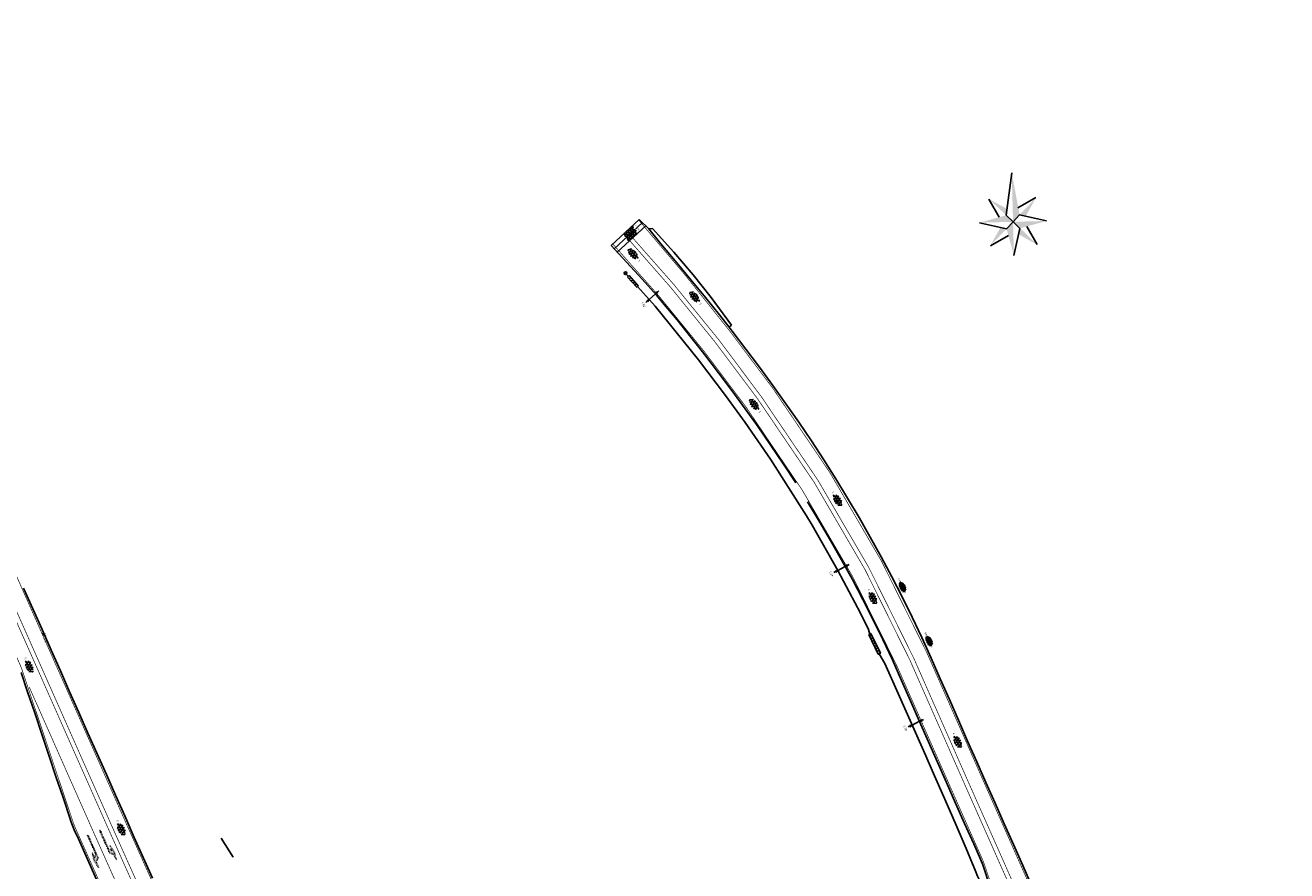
# Model space of a CAD drawing. Extents: x 1808 to 149445, y 103 to 460077.
# Tile 28 of 28: x 148917 to 149197, y 459890 to 460077. Entities that reach past the tile are written whole.
import ezdxf
from ezdxf.enums import TextEntityAlignment as Align

# ---------------------------------------------------------------- set-up
doc = ezdxf.new("R2010")
doc.units = 0
doc.header["$LTSCALE"] = 0.25
doc.header["$MEASUREMENT"] = 0
doc.linetypes.add('13', pattern=[1, 0.25, -0.75])
doc.layers.get('0').update_dxf_attribs({"color": 1, "linetype": 'CONTINUOUS'})
for name, color, linetype in [('01', 2, 'CONTINUOUS'), ('BUIS', 1, 'CONTINUOUS'), ('INSTALLATIE', 2, 'CONTINUOUS'), ('KABEL-500', 3, 'CONTINUOUS'), ('MAAT-T-CODE', 7, 'CONTINUOUS'), ('maat_vss', 7, 'CONTINUOUS'), ('Maatvoering', 7, 'CONTINUOUS'), ('Markeringen', 252, '13'), ('ONDERGROND', 7, 'CONTINUOUS')]:
    doc.layers.add(name, color=color, linetype=linetype)
doc.styles.add('I020-1', font='ISO', dxfattribs={"height": 2})
doc.styles.add('NLCS-ISO', font='txt')

# ---------------------------------------------------------------- blocks, each defined once
blk = doc.blocks.new('S59')
for p, q in [((-3.02, 3.03), (-0.02, 15.03)), ((-6.1, 2.25), (-10.5, 10.43)), ((2.25, 6.1), (10.43, 10.5)), ((-3.02, -2.97), (-15.02, 0.03)), ((-0.02, 0.03), (-3.02, 3.03)), ((-0.02, 0.03), (-3.02, -2.97)), ((-0.02, 0.03), (2.98, 3.03)), ((-0.02, 0.03), (2.98, -2.97)), ((2.98, 3.03), (21.91, 0.04)), ((2.98, -2.97), (-0.02, -14.97)), ((6.1, -2.25), (10.5, -10.43)), ((-2.25, -6.1), (-10.43, -10.5))]:
    blk.add_line(p, q)
for points in [[(-0.02, 15.03), (-0.02, 0.03), (2.98, 3.03)], [(-3.05, 2.96), (-10.5, 10.55), (-2.37, 5.69)], [(5.81, 2.59), (10.43, 10.5), (2.98, 3.03)], [(-15.02, 0.03), (-0.02, 0.03), (-3.02, 3.03)], [(-0.02, -14.97), (-0.02, 0.03), (-3.02, -2.97)], [(-0.02, 0.03), (21.91, 0.04), (2.98, -2.97)], [(-2.96, -3.05), (-10.55, -10.5), (-5.69, -2.37)], [(3.05, -2.96), (10.5, -10.55), (2.37, -5.69)]]:
    blk.add_solid(points)
blk = doc.blocks.new('V_PL')
at = {"layer": 'Maatvoering'}
for points in [[(-1, 0), (0, 0)], [(-0.57, 0.14), (0, 0)], [(-0.57, -0.14), (-0.57, 0.14)], [(-0.57, 0.12), (0, 0)], [(-0.57, 0.11), (0, 0)], [(-0.57, 0.09), (0, 0)], [(-0.57, 0.07), (0, 0)], [(-0.57, 0.05), (0, 0)], [(-0.57, 0.04), (0, 0)], [(-0.57, 0.02), (0, 0)], [(-0.57, -0.12), (0, 0)], [(-0.57, -0.09), (0, 0)], [(-0.57, -0.05), (0, 0)], [(-0.57, -0.02), (0, 0)], [(-0.57, -0.14), (0, 0)], [(-0.57, -0.04), (0, 0)], [(-0.57, -0.07), (0, 0)], [(-0.57, -0.11), (0, 0)], [(0, 0), (-0.57, 0)]]:
    blk.add_lwpolyline(points, dxfattribs=at)
blk = doc.blocks.new('V_PR')
at = {"layer": 'Maatvoering'}
for points in [[(0.57, 0.14), (0, 0)], [(0.57, 0.12), (0, 0)], [(0.57, 0.11), (0, 0)], [(0.57, 0.09), (0, 0)], [(0.57, 0.07), (0, 0)], [(0.57, 0.05), (0, 0)], [(0.57, 0.04), (0, 0)], [(0.57, 0.02), (0, 0)], [(0.57, -0.11), (0, 0)], [(0.57, -0.07), (0, 0)], [(0.57, -0.04), (0, 0)], [(0, 0), (0.57, 0)], [(0, 0), (1, 0)], [(0.57, -0.02), (0, 0)], [(0.57, -0.05), (0, 0)], [(0.57, -0.09), (0, 0)], [(0.57, -0.12), (0, 0)], [(0.57, -0.14), (0, 0)], [(0.57, 0.14), (0.57, -0.14)]]:
    blk.add_lwpolyline(points, dxfattribs=at)
at = {"layer": 'MAAT-T-CODE', "style": 'I020-1'}
blk.add_attdef('MAAT', text='', height=1, dxfattribs=at).set_placement((1.7, 0), align=Align.MIDDLE)
blk = doc.blocks.new('SVH-ASFALT-SO')
at = {"ltscale": 0.1}
for p, q in [((-25, -3.3), (-17.3, 10)), ((-6.4, -14.5), (-19.7, 8.6)), ((-17.7, -10.7), (-3.4, 14.1)), ((5.6, -15.2), (-10.5, 12.7)), ((-8.2, -14.1), (8.2, 14.1)), ((16.2, -13.5), (0.1, 14.4)), ((2.7, -15.3), (18.4, 11.9)), ((25.3, -9.4), (12, 13.6)), ((15.1, -13.8), (27.2, 7.1)), ((31, 0.8), (27.6, 6.7)), ((-21.8, -7.8), (-25.4, -1.5))]:
    blk.add_line(p, q, dxfattribs=at)
at = {"style": 'NLCS-ISO'}
blk.add_attdef('KLEUR', text='', height=9, dxfattribs=at).set_placement((39.3, -0.4), align=Align.MIDDLE_LEFT)
blk = doc.blocks.new('V_MAST')
blk.add_circle((0, 0), 0.3)

msp = doc.modelspace()

# ---------------------------------------------------------------- hatches: boundary and pattern name
at = {"layer": 'BUIS'}
h = msp.add_hatch(dxfattribs=at)
h.set_pattern_fill('LINE', color=256, scale=5, angle=582.8003, style=0)
h.set_pattern_definition([(222.80033, (148272.70584, 460605.98356), (0.4246535, -0.4585787), [])])
h.paths.add_polyline_path([(149050.78, 460021.48), (149052.85, 460019.25), (149053.21, 460019.59), (149051.15, 460021.82)])
h = msp.add_hatch(dxfattribs=at)
h.set_pattern_fill('LINE', color=256, scale=5, angle=566.0189, style=0)
h.set_pattern_definition([(206.01886, (148528.29845, 460726.0939), (0.27416686, -0.56165606), [])])
h.paths.add_polyline_path([(149104.29, 459942.23), (149106.42, 459937.86), (149106.87, 459938.08), (149104.74, 459942.45)])
at = {"layer": 'Markeringen'}
for points in [[(148933.89, 459898.88), (148935.75, 459894.68), (148936.54, 459894.37), (148936.06, 459895.47), (148937.02, 459894.03), (148937.48, 459892.27), (148936.95, 459893.46), (148935.96, 459893.84), (148933.75, 459898.82)], [(148931.08, 459897.7), (148932.94, 459893.49), (148932.63, 459892.7), (148932.15, 459893.8), (148932.56, 459892.12), (148933.56, 459890.59), (148933.03, 459891.78), (148933.42, 459892.77), (148931.22, 459897.76)]]:
    msp.add_hatch(color=256, dxfattribs=at).paths.add_polyline_path(points)

# ---------------------------------------------------------------- linework, layer by layer
at = {"layer": 'BUIS'}
for points in [[(149050.78, 460021.48), (149052.85, 460019.25), (149053.21, 460019.59), (149051.15, 460021.82)], [(149104.29, 459942.23), (149106.42, 459937.86), (149106.87, 459938.08), (149104.74, 459942.45)]]:
    msp.add_lwpolyline(points, close=True, dxfattribs=at)
at = {"layer": 'KABEL-500'}
for points in [[(149050.99, 460021.67), (149050.39, 460022.34)], [(149104.51, 459942.34), (149104.28, 459943.33), (149102.47, 459946.96), (149097.47, 459956.46), (149091.77, 459966.5), (149090.5, 459968.58), (149082.51, 459981.12), (149076.87, 459989.25), (149072.51, 459995.24), (149066.54, 460003.12), (149056.91, 460015.06), (149053.01, 460019.41)], [(149159.7, 459814.48), (149157.44, 459819.89), (149153.39, 459828.92), (149146.36, 459844.77), (149140.64, 459857.81), (149133.83, 459872.68), (149133.83, 459872.68), (149133.83, 459872.68), (149132.32, 459877.2), (149130.75, 459881.89), (149128.82, 459887.76), (149128.43, 459888.67), (149127.89, 459889.97), (149127.33, 459891.42), (149125.88, 459894.78), (149123.89, 459899.5), (149122.74, 459902.17), (149121.93, 459904.05), (149120.88, 459906.42), (149118.88, 459910.95), (149116.44, 459916.5), (149111.43, 459927.82), (149107.86, 459935.84), (149106.64, 459937.97)]]:
    msp.add_lwpolyline(points, dxfattribs=at)
at = {"layer": 'Maatvoering'}
for p, q in [((149057.01, 460017.77), (149055.64, 460016.54)), ((149099.09, 459957.31), (149097.47, 459956.46)), ((149115.56, 459923.01, 28.94), (149113.94, 459922.16, 28.94))]:
    msp.add_line(p, q, dxfattribs=at)
at = {"layer": 'Markeringen', "ltscale": 10, "const_width": 0.15, "elevation": -25.18, "flags": 128}
for points in [[(148983.56, 459812.93), (148968.83, 459838.1, -0.027409), (148958.78, 459857.62), (148939.27, 459901.25), (148915.99, 459953.75), (148903.8, 459981.39, 0.050682), (148869.62, 460040.02, 0.021076), (148839.94, 460077.26)], [(148969.43, 459807.62), (148928.48, 459899.17, -0.024387), (148927.79, 459900.95), (148916.73, 459933.97, 0.023592), (148916.04, 459935.76), (148909.36, 459950.82), (148897.18, 459978.43, 0.050651), (148863.76, 460035.75, 0.030102), (148834.2, 460071.94)]]:
    msp.add_lwpolyline(points, format="xyb", dxfattribs=at)
at = {"layer": 'Markeringen', "const_width": 0.15, "elevation": -25.18, "flags": 128}
for points in [[(148979.22, 459811.08), (148970.12, 459827.22, -0.023261), (148959.65, 459847.98), (148936.39, 459899.98), (148913.11, 459952.48), (148900.92, 459980.1, 0.050669), (148867.08, 460038.17, 0.03007), (148837.26, 460074.82)], [(148975.53, 459810.13), (148935.52, 459899.59), (148912.24, 459952.09), (148900.06, 459979.72, 0.050665), (148866.31, 460037.61, 0.028989), (148836.65, 460074.16)]]:
    msp.add_lwpolyline(points, format="xyb", dxfattribs=at)
at = {"layer": 'Markeringen', "ltscale": 10, "const_width": 0.15, "flags": 128}
for points in [[(149196.91, 459769.83), (149182.18, 459795, -0.027409), (149172.13, 459814.52), (149152.62, 459858.15), (149129.34, 459910.64), (149117.15, 459938.29, 0.050682), (149082.98, 459996.91, 0.021076), (149053.29, 460034.15)], [(149182.78, 459764.51), (149141.83, 459856.06, -0.024387), (149141.14, 459857.84), (149130.09, 459890.86, 0.023592), (149129.39, 459892.65), (149122.71, 459907.72), (149110.53, 459935.32, 0.050651), (149077.11, 459992.65, 0.030102), (149047.55, 460028.83)]]:
    msp.add_lwpolyline(points, format="xyb", dxfattribs=at)
at = {"layer": 'Markeringen', "const_width": 0.15, "flags": 128}
for points in [[(149188.88, 459767.03), (149148.87, 459856.49), (149125.59, 459908.99), (149113.41, 459936.61, 0.050665), (149079.66, 459994.5, 0.028989), (149050, 460031.05)], [(149192.57, 459767.97), (149183.47, 459784.11, -0.023261), (149173, 459804.87), (149149.74, 459856.87), (149126.46, 459909.37), (149114.28, 459937, 0.050669), (149080.43, 459995.06, 0.03007), (149050.61, 460031.72)]]:
    msp.add_lwpolyline(points, format="xyb", dxfattribs=at)
at = {"layer": 'Markeringen', "lineweight": 40, "ltscale": 10, "const_width": 0.15, "elevation": -25.18, "flags": 128}
msp.add_lwpolyline([(148964.26, 459827.26), (148932.5, 459898.25), (148918.17, 459930.59)], dxfattribs=at)
at = {"layer": 'Markeringen', "elevation": -25.18}
for points in [[(148933.89, 459898.88), (148935.75, 459894.68), (148936.54, 459894.37), (148936.06, 459895.47), (148937.02, 459894.03), (148937.48, 459892.27), (148936.95, 459893.46), (148935.96, 459893.84), (148933.75, 459898.82)], [(148931.08, 459897.7), (148932.94, 459893.49), (148932.63, 459892.7), (148932.15, 459893.8), (148932.56, 459892.12), (148933.56, 459890.59), (148933.03, 459891.78), (148933.42, 459892.77), (148931.22, 459897.76)]]:
    msp.add_lwpolyline(points, close=True, dxfattribs=at)
at = {"layer": 'ONDERGROND'}
for p, q in [((149053.42, 460034.27, 29.39), (149047.19, 460028.5, 29.34)), ((149054.13, 460033.57, 29.39), (149047.87, 460027.76, 29.34)), ((149054.85, 460032.86, 29.39), (149048.55, 460027.03, 29.34)), ((149055.51, 460032.21, 29.38), (149053.42, 460034.27, 29.39)), ((149056.38, 460032.24, 29.38), (149055.51, 460032.21, 29.38)), ((149055.51, 460032.21, 29.38), (149058.21, 460028.88, 29.62)), ((149061.09, 460027.01, 29.48), (149056.38, 460032.24, 29.38)), ((149047.19, 460028.5, 29.34), (149054.08, 460021.02, 29.46)), ((149058.21, 460028.88, 29.62), (149061.77, 460024.67, 29.69)), ((149065.36, 460022.02, 29.56), (149061.09, 460027.01, 29.48)), ((149061.77, 460024.67, 29.69), (149064.89, 460020.91, 29.75)), ((149069.33, 460016.98, 29.62), (149065.36, 460022.02, 29.56)), ((149054.08, 460021.02, 29.46), (149057.23, 460017.49, 29.53)), ((149064.89, 460020.91, 29.75), (149068.08, 460017, 29.81)), ((149057.23, 460017.49, 29.53), (149059.34, 460014.95, 29.59)), ((149068.08, 460017, 29.81), (149071.19, 460013.09, 29.88)), ((149073.85, 460010.8, 29.73), (149069.33, 460016.98, 29.62)), ((149059.34, 460014.95, 29.59), (149061.8, 460012.03, 29.62)), ((149071.19, 460013.09, 29.88), (149073.33, 460010.38, 29.76)), ((149061.8, 460012.03, 29.62), (149064.89, 460008.15, 29.67)), ((149073.33, 460010.38, 29.76), (149073.85, 460010.8, 29.73)), ((149073.33, 460010.38, 29.76), (149073.99, 460009.51, 29.94)), ((149064.89, 460008.15, 29.67), (149066.6, 460005.97, 29.69)), ((149073.99, 460009.51, 29.94), (149077.04, 460005.53, 30.03)), ((149066.6, 460005.97, 29.69), (149067.95, 460004.23, 29.74)), ((149077.04, 460005.53, 30.03), (149080.05, 460001.53, 30.1)), ((149067.95, 460004.23, 29.74), (149070.97, 460000.29, 29.82)), ((149070.97, 460000.29, 29.82), (149073.95, 459996.32, 29.89)), ((149080.05, 460001.53, 30.1), (149083.02, 459997.49, 30.15)), ((149073.95, 459996.32, 29.89), (149076.89, 459992.31, 29.94)), ((149083.02, 459997.49, 30.15), (149085.94, 459993.43, 30.18)), ((149085.94, 459993.43, 30.18), (149088.79, 459989.32, 30.17)), ((149076.89, 459992.31, 29.94), (149079.79, 459988.27, 29.96)), ((149079.79, 459988.27, 29.96), (149082.62, 459984.18, 29.95)), ((149088.79, 459989.32, 30.17), (149091.59, 459985.17, 30.15)), ((149091.59, 459985.17, 30.15), (149094.33, 459980.98, 30.11)), ((149082.62, 459984.18, 29.95), (149085.39, 459980.05, 29.92)), ((149085.39, 459980.05, 29.92), (149088.1, 459975.88, 29.88)), ((149094.33, 459980.98, 30.11), (149097, 459976.75, 30.07)), ((149097, 459976.75, 30.07), (149099.61, 459972.48, 30.01)), ((149090.74, 459971.66, 29.83), (149093.32, 459967.41, 29.78)), ((149099.61, 459972.48, 30.01), (149102.15, 459968.18, 29.95)), ((149102.15, 459968.18, 29.95), (149104.63, 459963.83, 29.89)), ((149093.32, 459967.41, 29.78), (149095.84, 459963.12, 29.72)), ((149095.84, 459963.12, 29.72), (149098.28, 459958.79, 29.65)), ((149104.63, 459963.83, 29.89), (149107.05, 459959.45, 29.82)), ((149098.28, 459958.79, 29.65), (149100.67, 459954.42, 29.59)), ((149107.05, 459959.45, 29.82), (149109.4, 459955.03, 29.76)), ((149100.67, 459954.42, 29.59), (149102.99, 459950.02, 29.51)), ((149109.4, 459955.03, 29.76), (149111.68, 459950.58, 29.68)), ((148916.93, 459952.55, 3.56), (148918.97, 459947.96, 3.44)), ((149102.99, 459950.02, 29.51), (149105.24, 459945.58, 29.43)), ((149111.68, 459950.58, 29.68), (149113.9, 459946.1, 29.58)), ((148918.97, 459947.96, 3.44), (148921.01, 459943.36, 3.32)), ((149113.9, 459946.1, 29.58), (149116.05, 459941.58, 29.48)), ((148921.01, 459943.36, 3.32), (148923.04, 459938.77, 3.21)), ((149105.24, 459945.58, 29.43), (149107.42, 459941.11, 29.33)), ((149107.42, 459941.11, 29.33), (149109.53, 459936.61, 29.23)), ((149116.05, 459941.58, 29.48), (149118.12, 459937.03, 29.38)), ((148923.04, 459938.77, 3.21), (148925.08, 459934.18, 3.09)), ((149109.53, 459936.61, 29.23), (149111.56, 459932.07, 29.12)), ((149118.12, 459937.03, 29.38), (149120.14, 459932.44, 29.28)), ((148916.38, 459933.86, 2.94), (148917.81, 459929.57, 2.83)), ((148925.08, 459934.18, 3.09), (148927.12, 459929.58, 2.97)), ((149111.56, 459932.07, 29.12), (149113.56, 459927.54, 29.03)), ((149120.14, 459932.44, 29.28), (149122.17, 459927.84, 29.19)), ((148917.81, 459929.57, 2.83), (148919.38, 459924.87, 2.7)), ((148927.12, 459929.58, 2.97), (148929.16, 459924.99, 2.85)), ((149113.56, 459927.54, 29.03), (149115.56, 459923, 28.94)), ((149122.17, 459927.84, 29.19), (149124.2, 459923.24, 29.09)), ((148919.38, 459924.87, 2.7), (148920.95, 459920.18, 2.58)), ((148929.16, 459924.99, 2.85), (148931.19, 459920.39, 2.74)), ((149115.56, 459923, 28.94), (149117.56, 459918.47, 28.83)), ((149124.2, 459923.24, 29.09), (149126.22, 459918.64, 28.97)), ((148920.95, 459920.18, 2.58), (148922.53, 459915.48, 2.46)), ((148931.19, 459920.39, 2.74), (148933.23, 459915.8, 2.62)), ((149117.56, 459918.47, 28.83), (149119.55, 459913.94, 28.71)), ((149126.22, 459918.64, 28.97), (149128.25, 459914.05, 28.86)), ((148922.53, 459915.48, 2.46), (148924.1, 459910.79, 2.33)), ((148933.23, 459915.8, 2.62), (148935.27, 459911.21, 2.5)), ((149119.55, 459913.94, 28.71), (149121.55, 459909.41, 28.6)), ((149128.25, 459914.05, 28.86), (149130.28, 459909.45, 28.74)), ((148924.1, 459910.79, 2.33), (148925.67, 459906.09, 2.2)), ((148935.27, 459911.21, 2.5), (148937.3, 459906.61, 2.39)), ((149121.55, 459909.41, 28.6), (149123.55, 459904.89, 28.48)), ((149130.28, 459909.45, 28.74), (149132.32, 459904.85, 28.62)), ((148937.3, 459906.61, 2.39), (148939.34, 459902.02, 2.27)), ((148925.67, 459906.09, 2.2), (148927.24, 459901.4, 2.08)), ((149123.55, 459904.89, 28.48), (149125.56, 459900.36, 28.37)), ((149132.32, 459904.85, 28.62), (149134.36, 459900.26, 28.5)), ((148927.24, 459901.4, 2.08), (148927.42, 459900.87, 2.07)), ((148939.34, 459902.02, 2.27), (148941.39, 459897.43, 2.15)), ((148927.42, 459900.87, 2.07), (148928.15, 459898.98, 2.02)), ((148928.15, 459898.98, 2.02), (148929.06, 459896.95, 1.97)), ((149125.56, 459900.36, 28.37), (149127.57, 459895.83, 28.25)), ((149134.36, 459900.26, 28.5), (149136.4, 459895.66, 28.38)), ((148929.06, 459896.95, 1.97), (148931.08, 459892.43, 1.85)), ((148941.39, 459897.43, 2.15), (148943.44, 459892.84, 2.03)), ((148960.75, 459897.11, 4.71), (148963.4, 459892.89, 4.66)), ((149127.57, 459895.83, 28.25), (149129.06, 459892.48, 28.16)), ((149136.4, 459895.66, 28.38), (149138.43, 459891.07, 28.27)), ((148943.44, 459892.84, 2.03), (148945.5, 459888.25, 1.91)), ((148931.08, 459892.43, 1.85), (148933.1, 459887.91, 1.73)), ((149129.06, 459892.48, 28.16), (149129.57, 459891.21, 28.13)), ((149129.57, 459891.21, 28.13), (149129.73, 459890.75, 28.12)), ((149129.73, 459890.75, 28.12), (149131.16, 459886.46, 28.01)), ((149138.43, 459891.07, 28.27), (149140.47, 459886.48, 28.15))]:
    msp.add_line(p, q, dxfattribs=at)
at = {"layer": 'ONDERGROND', "ltscale": 0.1}
for p, q in [((149051.67, 460031.28), (149051.42, 460032.41)), ((149052.09, 460031.68), (149051.88, 460032.67)), ((149052.23, 460032.56), (149051.9, 460032.67)), ((149051.15, 460030.81), (149050.09, 460031.14)), ((149050.3, 460030.53), (149050.13, 460031.28)), ((149050.57, 460030.47), (149050.22, 460030.58)), ((149051.57, 460031.2), (149050.48, 460031.54)), ((149050.81, 460030.5), (149050.57, 460031.63)), ((149051.73, 460029.98, 0), (149050.67, 460030.32, 0)), ((149050.88, 460029.7, 0), (149050.71, 460030.45, 0)), ((149051.15, 460029.64, 0), (149050.8, 460029.75, 0)), ((149052, 460031.59), (149050.9, 460031.93)), ((149051.24, 460030.89), (149050.99, 460032.02)), ((149052.15, 460030.37, 0), (149051.06, 460030.72, 0)), ((149051.39, 460029.67, 0), (149051.15, 460030.8, 0)), ((149052.36, 460031.99), (149051.32, 460032.33)), ((149052.58, 460030.76, 0), (149051.48, 460031.11, 0)), ((149051.82, 460030.06, 0), (149051.57, 460031.19, 0)), ((149052.94, 460031.17, 0), (149051.9, 460031.5, 0)), ((149052.25, 460030.45, 0), (149052, 460031.59, 0)), ((149052.67, 460030.85, 0), (149052.45, 460031.84, 0)), ((149052.81, 460031.74, 0), (149052.48, 460031.84, 0)), ((149111.24, 459953.74), (149111.08, 459953.32)), ((149111.08, 459953.27), (149111.46, 459953.13)), ((149111.09, 459953.12), (149111.28, 459953.05)), ((149111.11, 459953.41), (149111.63, 459953.22)), ((149111.15, 459953.1), (149111.11, 459952.99)), ((149111.33, 459953.18), (149111.17, 459952.76)), ((149111.18, 459953.68), (149111.21, 459953.67)), ((149111.18, 459952.79), (149111.7, 459952.6)), ((149111.21, 459952.64), (149111.52, 459952.52)), ((149111.42, 459953.83), (149111.24, 459953.36)), ((149111.29, 459953.78), (149111.39, 459953.75)), ((149111.29, 459953.49), (149111.81, 459953.3)), ((149111.29, 459952.46), (149111.35, 459952.44)), ((149111.5, 459953.26), (149111.31, 459952.75)), ((149111.39, 459952.57), (149111.33, 459952.39)), ((149111.36, 459952.88), (149111.88, 459952.68)), ((149111.56, 459953.82), (149111.42, 459953.44)), ((149111.57, 459952.65), (149111.42, 459952.24)), ((149111.43, 459952.26), (149111.95, 459952.07)), ((149111.47, 459953.57), (149111.99, 459953.38)), ((149111.68, 459953.35), (149111.49, 459952.83)), ((149111.54, 459952.96), (149112.05, 459952.77)), ((149111.55, 459952.07), (149111.77, 459951.99)), ((149111.75, 459952.73), (149111.56, 459952.21)), ((149111.69, 459953.77), (149111.6, 459953.52)), ((149111.6, 459952.34), (149112.12, 459952.15)), ((149111.64, 459952.04), (149111.62, 459951.99)), ((149111.65, 459953.65), (149112.02, 459953.51)), ((149111.86, 459953.43), (149111.67, 459952.91)), ((149111.71, 459953.04), (149112.23, 459952.85)), ((149111.93, 459952.81), (149111.73, 459952.3)), ((149111.82, 459952.12), (149111.73, 459951.89)), ((149111.81, 459953.7), (149111.78, 459953.6)), ((149111.78, 459952.43), (149112.3, 459952.23)), ((149112.03, 459953.5), (149111.84, 459952.99)), ((149111.99, 459952.2), (149111.85, 459951.81)), ((149111.85, 459951.81), (149112.11, 459951.72)), ((149111.89, 459953.12), (149112.38, 459952.94)), ((149112.1, 459952.9), (149111.91, 459952.38)), ((149111.96, 459952.51), (149112.48, 459952.32)), ((149112.17, 459952.28), (149111.98, 459951.76)), ((149112.13, 459953.38), (149112.02, 459953.07)), ((149112.03, 459951.89), (149112.33, 459951.78)), ((149112.07, 459953.2), (149112.29, 459953.12)), ((149112.28, 459952.98), (149112.09, 459952.46)), ((149112.14, 459952.59), (149112.51, 459952.45)), ((149112.35, 459952.36), (149112.16, 459951.85)), ((149112.23, 459953.23), (149112.2, 459953.15)), ((149112.2, 459951.98), (149112.43, 459951.89)), ((149112.4, 459952.89), (149112.27, 459952.54)), ((149112.31, 459952.67), (149112.48, 459952.61)), ((149112.51, 459952.41), (149112.33, 459951.93)), ((149112.38, 459952.06), (149112.48, 459952.02)), ((149112.46, 459952.68), (149112.44, 459952.62)), ((149117.14, 459941.74), (149116.98, 459941.33)), ((149116.98, 459941.28), (149117.36, 459941.14)), ((149116.99, 459941.13), (149117.18, 459941.06)), ((149117.05, 459941.1), (149117.01, 459941)), ((149117.02, 459941.41), (149117.53, 459941.22)), ((149117.23, 459941.19), (149117.07, 459940.76)), ((149117.08, 459940.8), (149117.6, 459940.61)), ((149117.09, 459941.68), (149117.11, 459941.67)), ((149117.11, 459940.64), (149117.42, 459940.52)), ((149117.32, 459941.83), (149117.15, 459941.36)), ((149117.19, 459941.79), (149117.29, 459941.75)), ((149117.19, 459941.49), (149117.71, 459941.3)), ((149117.19, 459940.46), (149117.25, 459940.44)), ((149117.4, 459941.27), (149117.21, 459940.75)), ((149117.3, 459940.57), (149117.23, 459940.39)), ((149117.26, 459940.88), (149117.78, 459940.69)), ((149117.46, 459941.82), (149117.32, 459941.44)), ((149117.47, 459940.65), (149117.32, 459940.24)), ((149117.33, 459940.27), (149117.85, 459940.07)), ((149117.37, 459941.57), (149117.89, 459941.38)), ((149117.58, 459941.35), (149117.39, 459940.83)), ((149117.44, 459940.96), (149117.96, 459940.77)), ((149117.65, 459940.74), (149117.46, 459940.22)), ((149117.59, 459941.78), (149117.5, 459941.53)), ((149117.51, 459940.35), (149118.02, 459940.16)), ((149117.55, 459941.66), (149117.92, 459941.52)), ((149117.76, 459941.43), (149117.57, 459940.91)), ((149117.62, 459941.04), (149118.13, 459940.85)), ((149117.72, 459940.12), (149117.63, 459939.89)), ((149117.83, 459940.82), (149117.64, 459940.3)), ((149117.71, 459941.71), (149117.68, 459941.61)), ((149117.68, 459940.43), (149118.2, 459940.24)), ((149117.93, 459941.5), (149117.75, 459940.99)), ((149117.89, 459940.2), (149117.75, 459939.81)), ((149117.79, 459941.12), (149118.28, 459940.95)), ((149118, 459940.9), (149117.81, 459940.38)), ((149117.86, 459940.51), (149118.38, 459940.32)), ((149118.07, 459940.29), (149117.88, 459939.77)), ((149118.03, 459941.38), (149117.92, 459941.08)), ((149117.97, 459941.21), (149118.19, 459941.12)), ((149118.18, 459940.98), (149117.99, 459940.46)), ((149118.04, 459940.59), (149118.41, 459940.46)), ((149118.25, 459940.37), (149118.06, 459939.85)), ((149118.13, 459941.24), (149118.1, 459941.16)), ((149118.3, 459940.89), (149118.17, 459940.54)), ((149118.22, 459940.67), (149118.38, 459940.61)), ((149118.41, 459940.41), (149118.24, 459939.93)), ((149118.37, 459940.68), (149118.34, 459940.63)), ((149117.45, 459940.07), (149117.67, 459939.99)), ((149117.54, 459940.04), (149117.52, 459939.99)), ((149117.75, 459939.82), (149118.01, 459939.72)), ((149117.93, 459939.9), (149118.23, 459939.78)), ((149118.11, 459939.98), (149118.33, 459939.9)), ((149118.28, 459940.06), (149118.39, 459940.02))]:
    msp.add_line(p, q, dxfattribs=at)

# ---------------------------------------------------------------- block references
at = {"layer": '01', "xscale": 0.4969282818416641, "yscale": 0.4969282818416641, "zscale": 0.4969282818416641, "rotation": 91.48809640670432}
msp.add_blockref('S59', (149136.31, 460033.76), dxfattribs=at)
at = {"layer": 'INSTALLATIE', "xscale": 0.9938565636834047, "yscale": 0.9938565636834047, "zscale": 0.9938565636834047, "rotation": 30.4015026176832}
msp.add_blockref('V_MAST', (149050.39, 460022.34), dxfattribs=at)
at = {"layer": 'maat_vss'}
ref = msp.add_blockref('V_PR', (148921.19, 459942.6, -25.18), dxfattribs=dict(at, rotation=311.8601611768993))
ref.add_attrib('MAAT', '290', dxfattribs={"layer": 'MAAT-T-CODE', "height": 0.5, "rotation": -426.0862, "style": 'I020-1'}).set_placement((148921.66, 459941.04, -25.18), align=Align.MIDDLE)
at = {"layer": 'Maatvoering'}
for p, rotation in [((149057.01, 460017.77), 221.8601611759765), ((149099.09, 459957.31), 207.5057098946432), ((149115.56, 459923, 28.94), 204.0959460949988)]:
    msp.add_blockref('V_PL', p, dxfattribs=dict(at, rotation=rotation))
ref = msp.add_blockref('V_PR', (149055.64, 460016.54), dxfattribs=dict(at, rotation=221.8601609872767))
ref.add_attrib('MAAT', '1.80', dxfattribs={"layer": 'MAAT-T-CODE', "height": 0.5, "rotation": -426.0862, "style": 'I020-1'}).set_placement((149054.38, 460015.41), align=Align.MIDDLE)
ref = msp.add_blockref('V_PR', (149097.47, 459956.46), dxfattribs=dict(at, rotation=207.5057098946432))
ref.add_attrib('MAAT', '1.80', dxfattribs={"layer": 'MAAT-T-CODE', "height": 0.5, "rotation": -426.0862, "style": 'I020-1'}).set_placement((149095.96, 459955.68), align=Align.MIDDLE)
ref = msp.add_blockref('V_PR', (149113.94, 459922.16, 28.94), dxfattribs=dict(at, rotation=204.0959460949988))
ref.add_attrib('MAAT', '1.80', dxfattribs={"layer": 'MAAT-T-CODE', "height": 0.5, "rotation": -426.0862, "style": 'I020-1'}).set_placement((149112.38, 459921.47, 28.94), align=Align.MIDDLE)
at = {"layer": 'ONDERGROND'}
for p, xscale, yscale, zscale, rotation in [((149051.95, 460026.75), 0.05000000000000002, 0.05000000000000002, 0.05000000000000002, 311.9143224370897), ((149065.6, 460017.22), 0.05000000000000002, 0.05000000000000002, 0.05000000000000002, 310.0945104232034), ((149078.84, 459993.35), 0.05000000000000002, 0.05000000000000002, 0.05000000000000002, 307.0792053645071), ((149097.45, 459971.9), 0.05, 0.05, 0.05, 121.5567633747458), ((149105.25, 459950.21), 0.05000000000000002, 0.05000000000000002, 0.05000000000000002, 115.3391580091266), ((148918.2, 459935.04, -25.18), 0.05000000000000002, 0.05000000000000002, 0.05000000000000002, 114.6003484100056), ((149124.07, 459918.32), 0.05000000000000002, 0.05000000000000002, 0.05000000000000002, 114.6003484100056), ((148938.61, 459898.94, -25.18), 0.05000000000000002, 0.05000000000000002, 0.05000000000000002, 114.6003484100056)]:
    msp.add_blockref('SVH-ASFALT-SO', p, dxfattribs=dict(at, xscale=xscale, yscale=yscale, zscale=zscale, rotation=rotation)).add_auto_attribs({'KLEUR': '3'})

# ---------------------------------------------------------------- texts
at = {"layer": 'ONDERGROND', "style": 'NLCS-ISO'}
for tag, text, height, rotation, p in [('1', '', 0.45, 42.3463, (149052.58, 460032.79)), ('2', '', 0.45, 42.3463, (149053.15, 460031.97, 0)), ('H', 'G', 0.36, 294.7432, (149112.27, 459951.75)), ('H', 'G', 0.36, 294.7432, (149118.17, 459939.75))]:
    msp.add_attdef(tag, text=text, height=height, rotation=rotation, dxfattribs=at).set_placement(p, align=Align.MIDDLE_LEFT)
for p in [(149111.33, 459953.8), (149117.23, 459941.8)]:
    msp.add_attdef('BSS', text='DF', height=0.36, rotation=294.7432, dxfattribs=at).set_placement(p, align=Align.MIDDLE_RIGHT)

doc.saveas('drawing.dxf')
